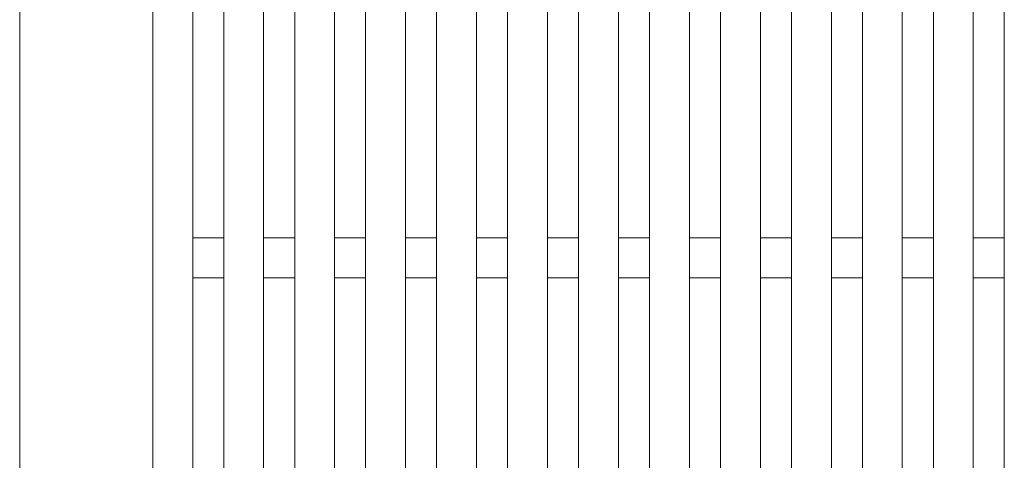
# Model space of a CAD drawing. Header units: millimetres. Extents: x -65 to 293624, y -1905 to 31061.
# Tile 171 of 256: x 110957 to 112067, y 21351 to 21847. Entities that reach past the tile are written whole.
import ezdxf

# ---------------------------------------------------------------- set-up
doc = ezdxf.new("R2010")
doc.units = ezdxf.units.MM
doc.header["$MEASUREMENT"] = 0
doc.layers.add('1245 Sisehoovi varjestus.AR', color=7, linetype='Continuous')
doc.layers.add('1253 Terrassipostid.AR', color=7, linetype='Continuous')

# ---------------------------------------------------------------- blocks, each defined once
blk = doc.blocks.new('Section Element_1059_3', base_point=(20443.1, 12361.4))
at = {"layer": '1253 Terrassipostid.AR', "color": 7, "linetype": 'Continuous', "lineweight": 13}
for p, q in [((111106.9, 22411.5), (111106.9, 16341.4)), ((110956.9, 16346.4), (110956.9, 22388.3))]:
    blk.add_line(p, q, dxfattribs=at)
blk = doc.blocks.new('Section Element_1709_3', base_point=(20443.1, 12361.4))
at = {"layer": '1245 Sisehoovi varjestus.AR', "color": 7, "linetype": 'Continuous', "lineweight": 13}
for p, q in [((111186.9, 19956.4), (111186.9, 22423.8)), ((111231.9, 19956.4), (111231.9, 22430.7))]:
    blk.add_line(p, q, dxfattribs=at)
blk = doc.blocks.new('Section Element_1710_3', base_point=(20443.1, 12361.4))
at = {"layer": '1245 Sisehoovi varjestus.AR', "color": 7, "linetype": 'Continuous', "lineweight": 13}
for p, q in [((111106.9, 19956.4), (111106.9, 22411.5)), ((111151.9, 19956.4), (111151.9, 22418.4))]:
    blk.add_line(p, q, dxfattribs=at)
blk = doc.blocks.new('Section Element_1711_3', base_point=(20443.1, 12361.4))
at = {"layer": '1245 Sisehoovi varjestus.AR', "color": 7, "linetype": 'Continuous', "lineweight": 13}
for p, q in [((111266.9, 19956.4), (111266.9, 22436.1)), ((111311.9, 19956.4), (111311.9, 22443.1))]:
    blk.add_line(p, q, dxfattribs=at)
blk = doc.blocks.new('Section Element_1712_3', base_point=(20443.1, 12361.4))
at = {"layer": '1245 Sisehoovi varjestus.AR', "color": 7, "linetype": 'Continuous', "lineweight": 13}
for p, q in [((111346.9, 19956.4), (111346.9, 22448.5)), ((111391.9, 19956.4), (111391.9, 22455.4))]:
    blk.add_line(p, q, dxfattribs=at)
blk = doc.blocks.new('Section Element_1713_3', base_point=(20443.1, 12361.4))
at = {"layer": '1245 Sisehoovi varjestus.AR', "color": 7, "linetype": 'Continuous', "lineweight": 13}
for p, q in [((111471.9, 19956.4), (111471.9, 22467.8)), ((111426.9, 19956.4), (111426.9, 22460.8))]:
    blk.add_line(p, q, dxfattribs=at)
blk = doc.blocks.new('Section Element_1714_3', base_point=(20443.1, 12361.4))
at = {"layer": '1245 Sisehoovi varjestus.AR', "color": 7, "linetype": 'Continuous', "lineweight": 13}
for p, q in [((111551.9, 19956.4), (111551.9, 22480.1)), ((111506.9, 19956.4), (111506.9, 22473.2))]:
    blk.add_line(p, q, dxfattribs=at)
blk = doc.blocks.new('Section Element_1715_3', base_point=(20443.1, 12361.4))
at = {"layer": '1245 Sisehoovi varjestus.AR', "color": 7, "linetype": 'Continuous', "lineweight": 13}
for p, q in [((111631.9, 19956.4), (111631.9, 22492.4)), ((111586.9, 19956.4), (111586.9, 22485.5))]:
    blk.add_line(p, q, dxfattribs=at)
blk = doc.blocks.new('Section Element_1716_3', base_point=(20443.1, 12361.4))
at = {"layer": '1245 Sisehoovi varjestus.AR', "color": 7, "linetype": 'Continuous', "lineweight": 13}
for p, q in [((111711.9, 19956.4), (111711.9, 22504.8)), ((111666.9, 19956.4), (111666.9, 22497.8))]:
    blk.add_line(p, q, dxfattribs=at)
blk = doc.blocks.new('Section Element_1717_3', base_point=(20443.1, 12361.4))
at = {"layer": '1245 Sisehoovi varjestus.AR', "color": 7, "linetype": 'Continuous', "lineweight": 13}
for p, q in [((111791.9, 19956.4), (111791.9, 22517.1)), ((111746.9, 19956.4), (111746.9, 22510.2))]:
    blk.add_line(p, q, dxfattribs=at)
blk = doc.blocks.new('Section Element_1718_3', base_point=(20443.1, 12361.4))
at = {"layer": '1245 Sisehoovi varjestus.AR', "color": 7, "linetype": 'Continuous', "lineweight": 13}
for p, q in [((111826.9, 19956.4), (111826.9, 22522.5)), ((111871.9, 19956.4), (111871.9, 22529.5))]:
    blk.add_line(p, q, dxfattribs=at)
blk = doc.blocks.new('Section Element_1719_3', base_point=(20443.1, 12361.4))
at = {"layer": '1245 Sisehoovi varjestus.AR', "color": 7, "linetype": 'Continuous', "lineweight": 13}
for p, q in [((111906.9, 19956.4), (111906.9, 22534.9)), ((111951.9, 19956.4), (111951.9, 22541.8))]:
    blk.add_line(p, q, dxfattribs=at)
blk = doc.blocks.new('Section Element_1720_3', base_point=(20443.1, 12361.4))
at = {"layer": '1245 Sisehoovi varjestus.AR', "color": 7, "linetype": 'Continuous', "lineweight": 13}
for p, q in [((111986.9, 19956.4), (111986.9, 22547.2)), ((112031.9, 19956.4), (112031.9, 22554.2))]:
    blk.add_line(p, q, dxfattribs=at)
blk = doc.blocks.new('Section Element_1721_3', base_point=(20443.1, 12361.4))
at = {"layer": '1245 Sisehoovi varjestus.AR', "color": 7, "linetype": 'Continuous', "lineweight": 13}
blk.add_line((112066.9, 19956.4), (112066.9, 22559.6), dxfattribs=at)
blk = doc.blocks.new('Section Element_1909_3', base_point=(20443.1, 12361.4))
at = {"layer": '1245 Sisehoovi varjestus.AR', "color": 7, "linetype": 'Continuous', "lineweight": 13}
for p, q in [((111186.9, 21601.4), (111151.9, 21601.4)), ((111266.9, 21601.4), (111231.9, 21601.4)), ((111346.9, 21601.4), (111311.9, 21601.4)), ((111426.9, 21601.4), (111391.9, 21601.4)), ((111506.9, 21601.4), (111471.9, 21601.4)), ((111586.9, 21601.4), (111551.9, 21601.4)), ((111666.9, 21601.4), (111631.9, 21601.4)), ((111746.9, 21601.4), (111711.9, 21601.4)), ((111826.9, 21601.4), (111791.9, 21601.4)), ((111906.9, 21601.4), (111871.9, 21601.4)), ((111986.9, 21601.4), (111951.9, 21601.4)), ((112066.9, 21601.4), (112031.9, 21601.4)), ((111186.9, 21556.4), (111151.9, 21556.4)), ((111266.9, 21556.4), (111231.9, 21556.4)), ((111346.9, 21556.4), (111311.9, 21556.4)), ((111426.9, 21556.4), (111391.9, 21556.4)), ((111506.9, 21556.4), (111471.9, 21556.4)), ((111586.9, 21556.4), (111551.9, 21556.4)), ((111666.9, 21556.4), (111631.9, 21556.4)), ((111746.9, 21556.4), (111711.9, 21556.4)), ((111826.9, 21556.4), (111791.9, 21556.4)), ((111906.9, 21556.4), (111871.9, 21556.4)), ((111986.9, 21556.4), (111951.9, 21556.4)), ((112066.9, 21556.4), (112031.9, 21556.4))]:
    blk.add_line(p, q, dxfattribs=at)

msp = doc.modelspace()

# ---------------------------------------------------------------- block references
at = {"layer": '1245 Sisehoovi varjestus.AR', "lineweight": 0}
for name in ['Section Element_1721_3', 'Section Element_1720_3', 'Section Element_1719_3', 'Section Element_1718_3', 'Section Element_1717_3', 'Section Element_1716_3', 'Section Element_1715_3', 'Section Element_1714_3', 'Section Element_1713_3', 'Section Element_1712_3', 'Section Element_1711_3', 'Section Element_1709_3', 'Section Element_1710_3', 'Section Element_1909_3']:
    msp.add_blockref(name, (20443.1, 12361.4), dxfattribs=at)
at = {"layer": '1253 Terrassipostid.AR', "lineweight": 0}
msp.add_blockref('Section Element_1059_3', (20443.1, 12361.4), dxfattribs=at)

doc.saveas('drawing.dxf')
